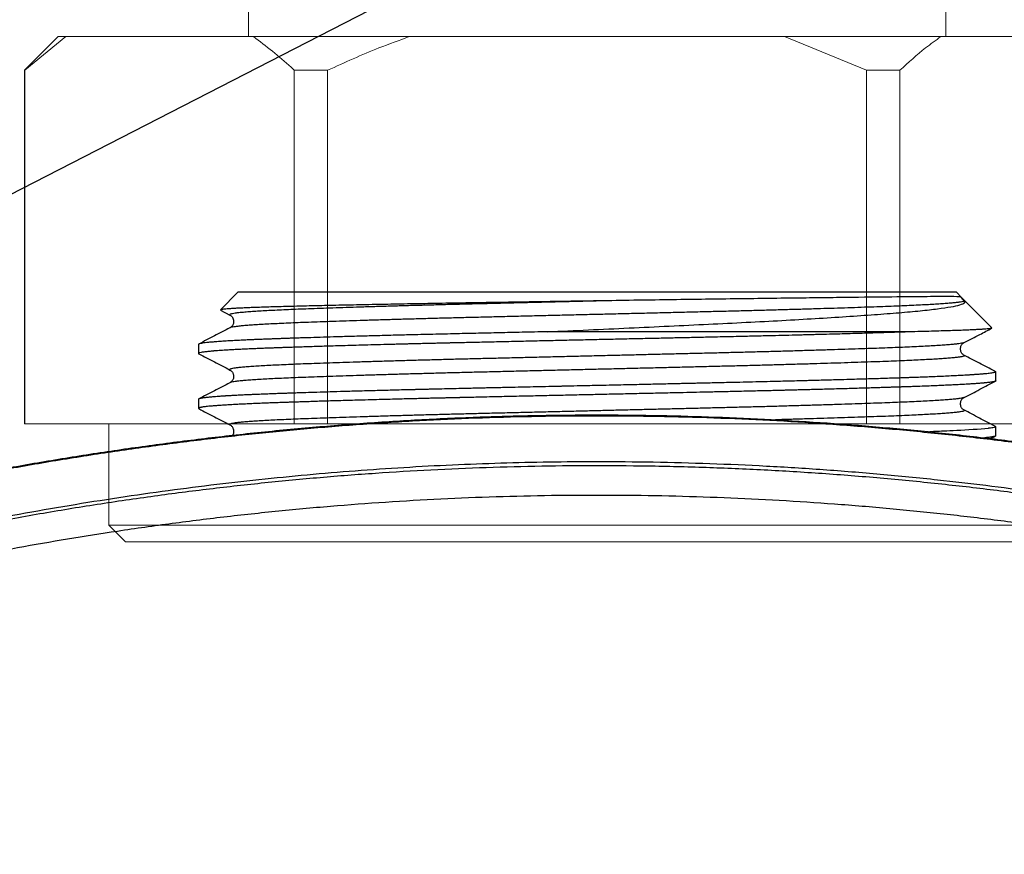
# Model space of a CAD drawing. Header units: millimetres. Extents: x -48 to 74789, y -18557 to 12350.
# Tile 48 of 79: x 68814 to 68960, y -13511 to -13387. Entities that reach past the tile are written whole.
import ezdxf
from ezdxf import colors
from ezdxf.entities.mleader import LeaderData, LeaderLine
from ezdxf.math import Vec2, Vec3

# ---------------------------------------------------------------- set-up
doc = ezdxf.new("R2010")
doc.units = ezdxf.units.MM
doc.layers.add('RR_IWK_opisy_piony', color=7, linetype='Continuous', lineweight=13)
doc.styles.add('Garamond', font='GARA.TTF')

# ---------------------------------------------------------------- blocks, each defined once
blk = doc.blocks.new('A$C661458EC')
at = {"color": 7, "linetype": 'Continuous', "lineweight": 25}
for p, q in [((-1.2336, 0.0275), (-1.2915, -0.0304)), ((1.1364, 0.0275), (-1.2336, 0.0275)), ((1.1529, 0.0109), (1.1364, 0.0275)), ((1.1644, -0.0006), (1.1529, 0.0109)), ((-1.2911, -0.0314), (-1.2599, -0.0477)), ((1.1644, -0.0006), (1.1638, -0.0003)), ((1.2539, -0.09), (1.1644, -0.0006)), ((-1.2596, -0.0477), (-1.2595, -0.0477)), ((-1.2596, -0.0895), (-1.2596, -0.0895)), ((0.9898, -0.1025), (-0.212, -0.1025)), ((-1.3636, -0.1442), (-1.3636, -0.1741)), ((1.1624, -0.1382), (1.1608, -0.1388)), ((-1.2596, -0.2287), (-1.2595, -0.2287)), ((1.2664, -0.2645), (1.2664, -0.2347)), ((-1.2596, -0.2705), (-1.2596, -0.2705)), ((1.1624, -0.3192), (1.1608, -0.3198)), ((-1.3636, -0.3252), (-1.3636, -0.3551)), ((-1.2596, -0.4097), (-1.2595, -0.4097)), ((1.2664, -0.4455), (1.2664, -0.4157)), ((1.2496, -0.4548), (1.2653, -0.4467))]:
    blk.add_line(p, q, dxfattribs=at)
at = {"color": 7, "linetype": 'Continuous', "lineweight": 25, "flags": 128}
blk.add_lwpolyline([(1.2634, -0.4138), (1.2648, -0.4143), (1.266, -0.415), (1.2664, -0.4158), (1.2658, -0.4165), (1.2642, -0.4173), (1.2614, -0.4181), (1.2573, -0.419), (1.2537, -0.4196), (1.2495, -0.4202), (1.2451, -0.4208), (1.2446, -0.4209), (1.2441, -0.4209), (1.2435, -0.421), (1.243, -0.421), (1.2424, -0.4211), (1.2419, -0.4212), (1.2413, -0.4212), (1.2304, -0.4224), (1.2183, -0.4234), (1.2054, -0.4244), (1.1918, -0.4254), (1.1781, -0.4263), (1.1645, -0.4271), (1.1511, -0.4278), (1.1381, -0.4285), (1.1257, -0.4291), (1.1151, -0.4296), (1.1052, -0.4301), (1.0961, -0.4305), (1.0879, -0.4309), (1.0807, -0.4312), (1.0732, -0.4315), (1.0674, -0.4318), (1.0634, -0.4319), (1.0619, -0.432), (1.0615, -0.432), (1.0613, -0.432), (1.0613, -0.432), (1.0612, -0.432), (1.0612, -0.432), (1.0612, -0.432), (1.0612, -0.432), (1.0612, -0.432), (1.0612, -0.432), (1.0612, -0.432), (1.0485, -0.4325)], dxfattribs=at)
at = {"color": 7, "linetype": 'Continuous', "lineweight": 25}
blk.add_arc((1.1754, 0.0219), 0.025, 206.0734, 242.5, dxfattribs=at)
for points, knots in [([(0, 0), (-0.0201, -0.0003), (-0.0602, -0.001), (-0.1207, -0.0019), (-0.1812, -0.0029), (-0.2382, -0.0038), (-0.2915, -0.0046), (-0.341, -0.0054), (-0.39, -0.0062), (-0.4389, -0.0069), (-0.4876, -0.0077), (-0.536, -0.0085), (-0.5836, -0.0093), (-0.6298, -0.0101), (-0.6747, -0.0109), (-0.7181, -0.0117), (-0.7604, -0.0125), (-0.802, -0.0133), (-0.8426, -0.0141), (-0.8821, -0.0149), (-0.9202, -0.0158), (-0.9565, -0.0166), (-0.9909, -0.0173), (-1.0234, -0.0181), (-1.0543, -0.0189), (-1.0837, -0.0196), (-1.1117, -0.0204), (-1.138, -0.0212), (-1.1623, -0.022), (-1.1845, -0.0228), (-1.2045, -0.0236), (-1.2225, -0.0244), (-1.2384, -0.0252), (-1.2524, -0.026), (-1.2642, -0.0268), (-1.274, -0.0276), (-1.2817, -0.0284), (-1.2872, -0.0292), (-1.2906, -0.0299), (-1.2912, -0.0303), (-1.2914, -0.0305)], [0, 0, 0, 0, 0.030458, 0.060916, 0.09168, 0.122443, 0.147983, 0.173545, 0.199107, 0.224647, 0.250925, 0.277226, 0.303528, 0.329806, 0.355422, 0.381061, 0.4067, 0.432317, 0.45867, 0.485047, 0.511425, 0.537778, 0.563512, 0.589269, 0.615026, 0.64076, 0.667232, 0.693728, 0.720225, 0.746697, 0.772518, 0.79834, 0.82434, 0.850339, 0.876161, 0.901983, 0.927982, 0.953982, 0.979881, 1, 1, 1, 1]), ([(0, 0), (-0.0196, -0.0005), (-0.0588, -0.0014), (-0.1186, -0.0029), (-0.1792, -0.0043), (-0.2402, -0.0058), (-0.3005, -0.0073), (-0.3599, -0.0087), (-0.4182, -0.0101), (-0.4745, -0.0115), (-0.5289, -0.0128), (-0.5814, -0.0142), (-0.6329, -0.0156), (-0.6832, -0.017), (-0.7331, -0.0184), (-0.7824, -0.0199), (-0.8307, -0.0214), (-0.8768, -0.0229), (-0.9207, -0.0243), (-0.9622, -0.0258), (-1.0003, -0.0272), (-1.0354, -0.0285), (-1.0676, -0.0299), (-1.0977, -0.0312), (-1.1255, -0.0326), (-1.1515, -0.034), (-1.1754, -0.0355), (-1.1968, -0.037), (-1.2153, -0.0385), (-1.2307, -0.0399), (-1.243, -0.0414), (-1.252, -0.0429), (-1.2579, -0.0442), (-1.2609, -0.0456), (-1.2615, -0.0467), (-1.2601, -0.0474), (-1.2596, -0.0477)], [0, 0, 0, 0, 0.02932, 0.058635, 0.089428, 0.120138, 0.150723, 0.181146, 0.211371, 0.241558, 0.270207, 0.299008, 0.327929, 0.356938, 0.386001, 0.416846, 0.447675, 0.478447, 0.509123, 0.539663, 0.570031, 0.598477, 0.626983, 0.655665, 0.684492, 0.713433, 0.744216, 0.77505, 0.805895, 0.836711, 0.867458, 0.898096, 0.926851, 0.955443, 0.983871, 1, 1, 1, 1]), ([(1.1529, 0.0109), (1.1512, 0.0126), (1.1434, 0.013), (1.1134, 0.0135), (1.0913, 0.0135), (1.0337, 0.0131), (0.9981, 0.0128), (0.9146, 0.012), (0.8669, 0.0115), (0.7871, 0.0106), (0.7592, 0.0102), (0.7015, 0.0095), (0.6417, 0.0088), (0.5777, 0.008), (0.5117, 0.0071), (0.4775, 0.0067), (0.3727, 0.0053), (0.3009, 0.0044), (0.1901, 0.0029), (0.1527, 0.0023), (0.0769, 0.0012), (0.0385, 0.0006), (0, 0)], [0, 0, 0, 0, 0.125, 0.125, 0.25, 0.25, 0.375, 0.375, 0.5, 0.5, 0.5625, 0.5625, 0.625, 0.6875, 0.6875, 0.75, 0.75, 0.875, 0.875, 0.9375, 0.9375, 1, 1, 1, 1]), ([(1.1638, -0.0003), (1.1635, -0.0007), (1.163, -0.0017), (1.1582, -0.0031), (1.1506, -0.0046), (1.1397, -0.006), (1.1258, -0.0075), (1.1092, -0.009), (1.09, -0.0104), (1.0686, -0.0118), (1.0447, -0.0132), (1.0183, -0.0146), (0.9891, -0.016), (0.957, -0.0174), (0.9217, -0.0188), (0.8841, -0.0202), (0.8438, -0.0216), (0.8011, -0.0231), (0.7569, -0.0246), (0.7115, -0.026), (0.6651, -0.0274), (0.6172, -0.0288), (0.5677, -0.0302), (0.5159, -0.0316), (0.4619, -0.0331), (0.4058, -0.0345), (0.3489, -0.0359), (0.291, -0.0373), (0.2322, -0.0387), (0.1734, -0.0402), (0.115, -0.0416), (0.0572, -0.043), (-0.001, -0.0444), (-0.0593, -0.0458), (-0.1188, -0.0472), (-0.1792, -0.0487), (-0.2402, -0.0502), (-0.3005, -0.0516), (-0.3599, -0.053), (-0.4182, -0.0545), (-0.4745, -0.0558), (-0.5289, -0.0572), (-0.5814, -0.0586), (-0.6329, -0.06), (-0.6832, -0.0613), (-0.7331, -0.0628), (-0.7824, -0.0643), (-0.8307, -0.0657), (-0.8768, -0.0672), (-0.9207, -0.0687), (-0.9622, -0.0701), (-1.0003, -0.0715), (-1.0354, -0.0729), (-1.0676, -0.0742), (-1.0977, -0.0756), (-1.1255, -0.0769), (-1.1515, -0.0784), (-1.1754, -0.0798), (-1.1968, -0.0813), (-1.2153, -0.0828), (-1.2307, -0.0843), (-1.243, -0.0858), (-1.2519, -0.0872), (-1.2575, -0.0885), (-1.259, -0.0892), (-1.2596, -0.0895)], [0, 0, 0, 0, 0.016139, 0.032385, 0.04872, 0.065123, 0.081573, 0.098048, 0.113587, 0.129112, 0.144605, 0.160048, 0.175424, 0.19164, 0.207753, 0.223927, 0.240202, 0.25656, 0.272979, 0.288498, 0.304035, 0.319572, 0.335092, 0.350576, 0.36694, 0.383224, 0.399407, 0.415518, 0.431724, 0.448027, 0.463468, 0.478959, 0.494483, 0.510022, 0.525557, 0.54201, 0.558418, 0.57476, 0.591015, 0.607164, 0.623293, 0.6386, 0.653989, 0.669441, 0.684941, 0.700469, 0.71695, 0.733422, 0.749863, 0.766253, 0.782571, 0.798796, 0.813995, 0.829226, 0.844551, 0.859953, 0.875417, 0.891864, 0.908338, 0.924819, 0.941284, 0.957712, 0.974082, 0.989446, 1, 1, 1, 1]), ([(-0.212, -0.1025), (-0.1671, -0.1005), (-0.1223, -0.0984), (-0.0327, -0.0942), (0.0121, -0.0921), (0.1013, -0.0879), (0.1454, -0.0858), (0.2327, -0.0817), (0.276, -0.0796), (0.4031, -0.0735), (0.4851, -0.0694), (0.6371, -0.061), (0.7079, -0.0567), (0.8058, -0.0502), (0.8369, -0.0481), (0.8949, -0.0438), (0.922, -0.0417), (0.9724, -0.0376), (0.9957, -0.0355), (1.0383, -0.0313), (1.0577, -0.0291), (1.1082, -0.0225), (1.1327, -0.0182), (1.1555, -0.0115), (1.1607, -0.0093), (1.1662, -0.0049), (1.1666, -0.0027), (1.1644, -0.0006)], [0, 0, 0, 0, 0.0625, 0.0625, 0.125, 0.125, 0.1875, 0.1875, 0.25, 0.25, 0.375, 0.375, 0.5, 0.5, 0.5625, 0.5625, 0.625, 0.625, 0.6875, 0.6875, 0.75, 0.75, 0.875, 0.875, 0.9375, 0.9375, 1, 1, 1, 1]), ([(-1.2599, -0.0477), (-1.2586, -0.0484), (-1.2564, -0.0498), (-1.2531, -0.053), (-1.2508, -0.0564), (-1.2492, -0.0598), (-1.2483, -0.0628), (-1.2477, -0.0662), (-1.2476, -0.0695), (-1.248, -0.0736), (-1.2494, -0.0782), (-1.252, -0.0828), (-1.2557, -0.087), (-1.2584, -0.0886), (-1.2599, -0.0895)], [0, 0, 0, 0, 0.122872, 0.227361, 0.313314, 0.380564, 0.429063, 0.465285, 0.514872, 0.580659, 0.662488, 0.759976, 0.872624, 1, 1, 1, 1]), ([(-1.2599, -0.0895), (-1.277, -0.0984), (-1.3112, -0.1163), (-1.3454, -0.1341), (-1.3625, -0.143)], [0, 0, 0, 0, 0.499985, 1, 1, 1, 1]), ([(1.2534, -0.0908), (1.2534, -0.0908), (1.2533, -0.0911), (1.2508, -0.0917), (1.2459, -0.0924), (1.2385, -0.0932), (1.229, -0.094), (1.2173, -0.0948), (1.2033, -0.0956), (1.187, -0.0964), (1.1682, -0.0973), (1.1473, -0.0981), (1.123, -0.0989), (1.095, -0.0998), (1.0629, -0.1007), (1.0281, -0.1016), (1.0026, -0.1022), (0.9898, -0.1025)], [0, 0, 0, 0, 0.003818, 0.072293, 0.140705, 0.207422, 0.274195, 0.340969, 0.407685, 0.476316, 0.545009, 0.613701, 0.682332, 0.76127, 0.840397, 0.920101, 1, 1, 1, 1]), ([(1.1626, -0.1382), (1.1797, -0.1293), (1.21, -0.1135), (1.2403, -0.0977), (1.2535, -0.0908)], [0, 0, 0, 0, 0.564882, 1, 1, 1, 1]), ([(0.9898, -0.1025), (0.9869, -0.1026), (0.9804, -0.1029), (0.9695, -0.1033), (0.9563, -0.1037), (0.9409, -0.1042), (0.923, -0.1048), (0.9025, -0.1055), (0.8795, -0.1062), (0.8538, -0.107), (0.8254, -0.1078), (0.7939, -0.1088), (0.7607, -0.1097), (0.7259, -0.1107), (0.7001, -0.1114), (0.6829, -0.1118), (0.6754, -0.112), (0.6677, -0.1122), (0.66, -0.1124), (0.6521, -0.1126), (0.6442, -0.1128), (0.6361, -0.1131), (0.616, -0.1136), (0.5843, -0.1144), (0.5412, -0.1155), (0.5042, -0.1164), (0.4732, -0.1171), (0.4489, -0.1177), (0.4325, -0.118), (0.4238, -0.1182), (0.4214, -0.1183), (0.4191, -0.1184), (0.4167, -0.1184), (0.4144, -0.1185), (0.4121, -0.1185), (0.3985, -0.1188), (0.3746, -0.1194), (0.341, -0.1201), (0.3103, -0.1208), (0.2824, -0.1214), (0.2587, -0.122), (0.2388, -0.1224), (0.2225, -0.1228), (0.2089, -0.1231), (0.1978, -0.1233), (0.1909, -0.1235), (0.1869, -0.1235), (0.1852, -0.1236), (0.1836, -0.1236), (0.1821, -0.1237), (0.1807, -0.1237), (0.1794, -0.1237), (0.1585, -0.1242), (0.1179, -0.1251), (0.0572, -0.1264), (-0.0037, -0.1278), (-0.0646, -0.1291), (-0.1255, -0.1305), (-0.1863, -0.1318), (-0.2468, -0.1332), (-0.3089, -0.1346), (-0.3724, -0.136), (-0.4346, -0.1374), (-0.4828, -0.1385), (-0.5105, -0.1391), (-0.5208, -0.1393), (-0.5239, -0.1394), (-0.5271, -0.1395), (-0.5303, -0.1396), (-0.5335, -0.1396), (-0.5379, -0.1397), (-0.5444, -0.1399), (-0.5535, -0.1401), (-0.5648, -0.1404), (-0.5782, -0.1407), (-0.5937, -0.141), (-0.6112, -0.1415), (-0.6307, -0.1419), (-0.6493, -0.1424), (-0.6667, -0.1428), (-0.6824, -0.1432), (-0.699, -0.1436), (-0.7163, -0.1441), (-0.7342, -0.1446), (-0.7608, -0.1453), (-0.7946, -0.1462), (-0.834, -0.1472), (-0.8704, -0.1482), (-0.9039, -0.1492), (-0.9346, -0.1501), (-0.9626, -0.151), (-0.988, -0.1518), (-1.0108, -0.1525), (-1.0312, -0.1531), (-1.0496, -0.1538), (-1.0637, -0.1542), (-1.0741, -0.1546), (-1.0815, -0.1548), (-1.0883, -0.1551), (-1.0947, -0.1553), (-1.1006, -0.1555), (-1.1093, -0.1558), (-1.1214, -0.1563), (-1.137, -0.1569), (-1.1535, -0.1575), (-1.1707, -0.1582), (-1.1884, -0.159), (-1.2064, -0.1598), (-1.2248, -0.1606), (-1.2433, -0.1616), (-1.2616, -0.1626), (-1.2773, -0.1635), (-1.2904, -0.1644), (-1.2983, -0.1649), (-1.3033, -0.1653), (-1.3057, -0.1655), (-1.308, -0.1656), (-1.3103, -0.1658), (-1.3125, -0.166), (-1.3147, -0.1662), (-1.3222, -0.1668), (-1.3336, -0.1679), (-1.3464, -0.1694), (-1.3558, -0.1708), (-1.3615, -0.1722), (-1.3638, -0.1736), (-1.3639, -0.1746), (-1.3626, -0.1751), (-1.3623, -0.1752)], [0, 0, 0, 0, 0.004301, 0.009552, 0.015753, 0.022904, 0.031005, 0.040056, 0.050057, 0.06078, 0.072415, 0.084962, 0.098421, 0.111021, 0.124326, 0.127023, 0.129747, 0.132498, 0.135277, 0.138083, 0.140916, 0.143776, 0.146664, 0.162175, 0.176827, 0.190619, 0.199252, 0.20751, 0.214467, 0.21523, 0.215989, 0.216745, 0.217496, 0.218245, 0.218989, 0.21973, 0.231336, 0.241973, 0.251642, 0.260343, 0.268077, 0.273781, 0.278814, 0.283174, 0.286317, 0.288986, 0.28952, 0.29003, 0.290516, 0.290978, 0.291416, 0.291831, 0.292221, 0.310596, 0.32897, 0.347345, 0.365719, 0.384094, 0.402468, 0.420843, 0.439217, 0.459491, 0.479764, 0.497605, 0.505455, 0.506483, 0.507511, 0.508539, 0.509567, 0.510595, 0.511623, 0.513915, 0.516899, 0.520576, 0.524983, 0.530095, 0.53591, 0.542429, 0.549652, 0.554762, 0.560175, 0.565889, 0.571905, 0.578222, 0.584842, 0.600223, 0.614847, 0.628715, 0.641825, 0.654179, 0.665777, 0.676617, 0.686506, 0.695669, 0.704105, 0.711814, 0.715562, 0.71911, 0.722459, 0.725609, 0.728559, 0.73131, 0.738866, 0.747145, 0.756144, 0.765865, 0.776308, 0.787472, 0.799358, 0.812311, 0.826024, 0.840498, 0.850467, 0.860768, 0.863126, 0.865501, 0.867892, 0.8703, 0.872725, 0.875167, 0.877625, 0.89802, 0.918416, 0.938811, 0.959206, 0.977154, 0.995102, 1, 1, 1, 1]), ([(-0.212, -0.1025), (-0.2262, -0.1029), (-0.2542, -0.1035), (-0.295, -0.1044), (-0.3339, -0.1053), (-0.3709, -0.1061), (-0.4059, -0.1069), (-0.4401, -0.1076), (-0.4755, -0.1084), (-0.5129, -0.1093), (-0.552, -0.1102), (-0.5912, -0.1111), (-0.6305, -0.112), (-0.6767, -0.1132), (-0.7291, -0.1145), (-0.7866, -0.116), (-0.8421, -0.1175), (-0.8933, -0.119), (-0.9404, -0.1204), (-0.9819, -0.1217), (-1.0132, -0.1227), (-1.0308, -0.1232), (-1.0373, -0.1235), (-1.0393, -0.1235), (-1.0413, -0.1236), (-1.0433, -0.1237), (-1.0453, -0.1237), (-1.048, -0.1238), (-1.0518, -0.124), (-1.0576, -0.1241), (-1.0651, -0.1244), (-1.0744, -0.1247), (-1.0852, -0.1251), (-1.0976, -0.1255), (-1.1095, -0.1259), (-1.1192, -0.1263), (-1.1263, -0.1266), (-1.132, -0.1268), (-1.1377, -0.127), (-1.1433, -0.1272), (-1.1528, -0.1276), (-1.166, -0.1281), (-1.1786, -0.1286), (-1.1869, -0.129), (-1.191, -0.1292), (-1.1948, -0.1293), (-1.1986, -0.1295), (-1.2047, -0.1298), (-1.213, -0.1302), (-1.2234, -0.1307), (-1.2341, -0.1312), (-1.245, -0.1318), (-1.2559, -0.1324), (-1.2669, -0.133), (-1.2777, -0.1337), (-1.2918, -0.1346), (-1.3076, -0.1357), (-1.3237, -0.137), (-1.3367, -0.1383), (-1.3468, -0.1395), (-1.3547, -0.1408), (-1.3601, -0.142), (-1.3632, -0.1431), (-1.3635, -0.1438), (-1.3636, -0.1442)], [0, 0, 0, 0, 0.022702, 0.044498, 0.065387, 0.085371, 0.104448, 0.122619, 0.141564, 0.16323, 0.185293, 0.207755, 0.230615, 0.253874, 0.289758, 0.325643, 0.361527, 0.397411, 0.428991, 0.46057, 0.48836, 0.500588, 0.50219, 0.503791, 0.505392, 0.506994, 0.508595, 0.510196, 0.513461, 0.518044, 0.524302, 0.532024, 0.541212, 0.551865, 0.563982, 0.57271, 0.578108, 0.583324, 0.588594, 0.593919, 0.599299, 0.615764, 0.632721, 0.637674, 0.641623, 0.645682, 0.64985, 0.654127, 0.665468, 0.677512, 0.690261, 0.703713, 0.71787, 0.73273, 0.748295, 0.764563, 0.797019, 0.828491, 0.858979, 0.888484, 0.917005, 0.947241, 0.976287, 1, 1, 1, 1]), ([(1.1608, -0.1388), (1.1605, -0.139), (1.1591, -0.1395), (1.154, -0.1406), (1.1453, -0.142), (1.1334, -0.1434), (1.1184, -0.1449), (1.1, -0.1464), (1.0786, -0.1478), (1.0544, -0.1493), (1.0273, -0.1508), (0.9982, -0.1522), (0.9673, -0.1536), (0.9349, -0.1549), (0.9003, -0.1563), (0.8635, -0.1576), (0.8236, -0.159), (0.7806, -0.1604), (0.7345, -0.1619), (0.6863, -0.1634), (0.6361, -0.1649), (0.5842, -0.1664), (0.5318, -0.1679), (0.4791, -0.1693), (0.4265, -0.1706), (0.3731, -0.172), (0.319, -0.1733), (0.2654, -0.1746), (0.2123, -0.1759), (0.1598, -0.1771), (0.1067, -0.1784), (0.0534, -0.1797), (-0.0018, -0.181), (-0.0588, -0.1824), (-0.1186, -0.1839), (-0.1792, -0.1853), (-0.2402, -0.1868), (-0.3005, -0.1883), (-0.3599, -0.1897), (-0.4182, -0.1911), (-0.4745, -0.1925), (-0.5289, -0.1938), (-0.5814, -0.1952), (-0.6329, -0.1966), (-0.6832, -0.198), (-0.7331, -0.1994), (-0.7824, -0.2009), (-0.8307, -0.2024), (-0.8768, -0.2039), (-0.9207, -0.2053), (-0.9622, -0.2068), (-1.0003, -0.2082), (-1.0354, -0.2095), (-1.0676, -0.2109), (-1.0977, -0.2122), (-1.1255, -0.2136), (-1.1515, -0.215), (-1.1754, -0.2165), (-1.1968, -0.218), (-1.2153, -0.2195), (-1.2307, -0.2209), (-1.243, -0.2224), (-1.252, -0.2239), (-1.2579, -0.2252), (-1.2609, -0.2266), (-1.2615, -0.2277), (-1.2601, -0.2284), (-1.2596, -0.2287)], [0, 0, 0, 0, 0.004522, 0.019791, 0.035127, 0.050514, 0.066869, 0.08324, 0.099605, 0.115944, 0.132235, 0.148457, 0.163671, 0.178791, 0.193896, 0.209099, 0.224382, 0.240662, 0.256993, 0.273355, 0.289727, 0.306086, 0.322412, 0.337757, 0.353036, 0.368232, 0.383333, 0.398459, 0.412542, 0.426693, 0.440898, 0.455144, 0.469244, 0.484806, 0.500364, 0.516708, 0.533007, 0.54924, 0.565387, 0.581429, 0.59745, 0.612656, 0.627942, 0.643292, 0.658688, 0.674113, 0.690484, 0.706846, 0.723179, 0.73946, 0.755669, 0.771786, 0.786884, 0.802013, 0.817236, 0.832536, 0.847897, 0.864234, 0.880599, 0.89697, 0.913326, 0.929645, 0.945906, 0.961167, 0.976342, 0.99143, 1, 1, 1, 1]), ([(1.1504, -0.1591), (1.1504, -0.158), (1.1504, -0.156), (1.151, -0.1521), (1.1522, -0.1482), (1.1544, -0.1445), (1.1568, -0.1415), (1.1598, -0.1396), (1.161, -0.1388)], [0, 0, 0, 0, 0.240863, 0.447374, 0.626897, 0.779659, 0.905909, 1, 1, 1, 1]), ([(1.1611, -0.1794), (1.1598, -0.1786), (1.157, -0.1768), (1.1543, -0.1736), (1.1522, -0.1699), (1.1509, -0.1659), (1.1504, -0.1619), (1.1504, -0.1597), (1.1504, -0.1585)], [0, 0, 0, 0, 0.100099, 0.226394, 0.379329, 0.559113, 0.765932, 1, 1, 1, 1]), ([(-1.3625, -0.1752), (-1.3454, -0.1841), (-1.3112, -0.2019), (-1.277, -0.2198), (-1.2599, -0.2287)], [0, 0, 0, 0, 0.500296, 1, 1, 1, 1]), ([(1.1607, -0.1794), (1.1613, -0.1795), (1.1635, -0.1802), (1.1642, -0.1813), (1.1629, -0.1827), (1.1582, -0.1841), (1.1506, -0.1856), (1.1397, -0.187), (1.1258, -0.1885), (1.1092, -0.19), (1.09, -0.1914), (1.0686, -0.1928), (1.0447, -0.1942), (1.0183, -0.1956), (0.9891, -0.197), (0.957, -0.1984), (0.9217, -0.1998), (0.8841, -0.2012), (0.8438, -0.2026), (0.8011, -0.2041), (0.7569, -0.2056), (0.7115, -0.207), (0.6651, -0.2084), (0.6172, -0.2098), (0.5677, -0.2112), (0.5159, -0.2126), (0.4619, -0.2141), (0.4058, -0.2155), (0.3489, -0.2169), (0.291, -0.2183), (0.2322, -0.2197), (0.1734, -0.2212), (0.115, -0.2226), (0.0572, -0.224), (-0.001, -0.2254), (-0.0593, -0.2268), (-0.1188, -0.2282), (-0.1792, -0.2297), (-0.2402, -0.2312), (-0.3005, -0.2326), (-0.3599, -0.234), (-0.4182, -0.2355), (-0.4745, -0.2368), (-0.5289, -0.2382), (-0.5814, -0.2396), (-0.6329, -0.241), (-0.6832, -0.2423), (-0.7331, -0.2438), (-0.7824, -0.2453), (-0.8307, -0.2467), (-0.8768, -0.2482), (-0.9207, -0.2497), (-0.9622, -0.2511), (-1.0003, -0.2525), (-1.0354, -0.2539), (-1.0676, -0.2552), (-1.0977, -0.2566), (-1.1255, -0.2579), (-1.1515, -0.2594), (-1.1754, -0.2608), (-1.1968, -0.2623), (-1.2153, -0.2638), (-1.2307, -0.2653), (-1.243, -0.2668), (-1.2519, -0.2682), (-1.2575, -0.2695), (-1.259, -0.2702), (-1.2596, -0.2705)], [0, 0, 0, 0, 0.004935, 0.021262, 0.037057, 0.052958, 0.068946, 0.085, 0.1011, 0.117225, 0.132434, 0.147628, 0.162792, 0.177906, 0.192956, 0.208827, 0.224598, 0.240427, 0.256357, 0.272366, 0.288437, 0.303625, 0.318832, 0.334039, 0.349229, 0.364384, 0.3804, 0.396338, 0.412177, 0.427945, 0.443807, 0.459762, 0.474875, 0.490037, 0.505231, 0.520439, 0.535644, 0.551748, 0.567807, 0.583801, 0.599711, 0.615516, 0.631302, 0.646284, 0.661345, 0.676469, 0.691639, 0.706837, 0.722968, 0.739089, 0.755181, 0.771223, 0.787194, 0.803074, 0.81795, 0.832857, 0.847856, 0.862931, 0.878065, 0.894163, 0.910287, 0.926417, 0.942532, 0.958611, 0.974633, 0.98967, 1, 1, 1, 1]), ([(1.2635, -0.2328), (1.2464, -0.2239), (1.2123, -0.2061), (1.1781, -0.1883), (1.1611, -0.1794)], [0, 0, 0, 0, 0.5000034, 1, 1, 1, 1]), ([(1.2635, -0.2328), (1.2641, -0.233), (1.2651, -0.2334), (1.2658, -0.2338), (1.2661, -0.2341), (1.2663, -0.2344), (1.2664, -0.2346), (1.2663, -0.2349), (1.2662, -0.2351), (1.266, -0.2353), (1.2656, -0.2357), (1.2644, -0.2363), (1.2619, -0.237), (1.258, -0.2379), (1.2526, -0.2388), (1.2456, -0.2398), (1.2369, -0.2408), (1.2265, -0.2418), (1.214, -0.2428), (1.2029, -0.2436), (1.1948, -0.2442), (1.1908, -0.2445), (1.1869, -0.2447), (1.1829, -0.245), (1.1788, -0.2453), (1.1696, -0.2458), (1.1542, -0.2467), (1.1315, -0.2479), (1.1069, -0.249), (1.0806, -0.2502), (1.0546, -0.2513), (1.0293, -0.2522), (1.01, -0.2529), (0.9963, -0.2534), (0.9887, -0.2537), (0.9822, -0.2539), (0.9723, -0.2543), (0.9578, -0.2548), (0.9377, -0.2554), (0.9158, -0.2561), (0.8921, -0.2569), (0.8667, -0.2577), (0.8387, -0.2585), (0.8078, -0.2594), (0.7741, -0.2604), (0.7417, -0.2613), (0.7112, -0.2622), (0.6908, -0.2627), (0.6783, -0.2631), (0.6743, -0.2632), (0.6714, -0.2632), (0.6684, -0.2633), (0.6654, -0.2634), (0.6624, -0.2635), (0.6536, -0.2637), (0.6386, -0.2641), (0.6148, -0.2647), (0.5873, -0.2654), (0.5557, -0.2662), (0.5212, -0.267), (0.4838, -0.2679), (0.4434, -0.2689), (0.4052, -0.2698), (0.3699, -0.2706), (0.3394, -0.2713), (0.3181, -0.2717), (0.3064, -0.272), (0.3035, -0.2721), (0.3006, -0.2721), (0.2976, -0.2722), (0.2947, -0.2723), (0.2917, -0.2723), (0.2887, -0.2724), (0.2848, -0.2725), (0.279, -0.2726), (0.2701, -0.2728), (0.258, -0.2731), (0.2427, -0.2734), (0.2241, -0.2739), (0.2023, -0.2743), (0.1772, -0.2749), (0.1499, -0.2755), (0.1206, -0.2762), (0.0896, -0.2769), (0.0559, -0.2776), (0.0195, -0.2784), (-0.0157, -0.2792), (-0.0495, -0.2799), (-0.0812, -0.2806), (-0.1182, -0.2815), (-0.1462, -0.2821), (-0.165, -0.2825), (-0.1704, -0.2826), (-0.1757, -0.2827), (-0.1811, -0.2829), (-0.1865, -0.283), (-0.1919, -0.2831), (-0.2097, -0.2835), (-0.2391, -0.2841), (-0.2795, -0.285), (-0.3179, -0.2859), (-0.3501, -0.2866), (-0.3766, -0.2872), (-0.3978, -0.2877), (-0.4186, -0.2881), (-0.4407, -0.2886), (-0.4695, -0.2893), (-0.504, -0.2901), (-0.5421, -0.2909), (-0.5713, -0.2916), (-0.5923, -0.2921), (-0.6057, -0.2925), (-0.6188, -0.2928), (-0.6317, -0.2931), (-0.6442, -0.2934), (-0.6727, -0.2941), (-0.7165, -0.2952), (-0.7744, -0.2967), (-0.8304, -0.2982), (-0.8821, -0.2997), (-0.9297, -0.3011), (-0.9716, -0.3023), (-0.9991, -0.3032), (-1.0134, -0.3037), (-1.0169, -0.3038), (-1.0204, -0.3039), (-1.0239, -0.304), (-1.0274, -0.3041), (-1.0309, -0.3043), (-1.0343, -0.3044), (-1.0395, -0.3045), (-1.0471, -0.3048), (-1.0577, -0.3052), (-1.0704, -0.3056), (-1.0815, -0.306), (-1.0905, -0.3063), (-1.0969, -0.3065), (-1.1036, -0.3067), (-1.1099, -0.307), (-1.1156, -0.3072), (-1.1204, -0.3073), (-1.125, -0.3075), (-1.1317, -0.3078), (-1.1406, -0.3081), (-1.1515, -0.3085), (-1.1623, -0.309), (-1.1726, -0.3094), (-1.1819, -0.3098), (-1.1934, -0.3103), (-1.2076, -0.3109), (-1.2249, -0.3117), (-1.2403, -0.3125), (-1.2538, -0.3133), (-1.2624, -0.3137), (-1.2682, -0.3141), (-1.2712, -0.3143), (-1.2742, -0.3144), (-1.2772, -0.3146), (-1.2802, -0.3148), (-1.2868, -0.3152), (-1.2962, -0.3159), (-1.3075, -0.3167), (-1.317, -0.3175), (-1.325, -0.3182), (-1.3317, -0.3188), (-1.3371, -0.3194), (-1.3415, -0.3199), (-1.3451, -0.3204), (-1.3478, -0.3207), (-1.3502, -0.3211), (-1.3526, -0.3215), (-1.3551, -0.3219), (-1.3575, -0.3224), (-1.3595, -0.3229), (-1.3618, -0.3236), (-1.3635, -0.3244), (-1.3634, -0.325), (-1.3634, -0.3252)], [0, 0, 0, 0, 0.007554, 0.010876, 0.014143, 0.017354, 0.020509, 0.022825, 0.025212, 0.027688, 0.030254, 0.038075, 0.046623, 0.055899, 0.065903, 0.076634, 0.086808, 0.097559, 0.108887, 0.120793, 0.12407, 0.126807, 0.129539, 0.132266, 0.134988, 0.137704, 0.150439, 0.163242, 0.175926, 0.188491, 0.200937, 0.210787, 0.220562, 0.224381, 0.227006, 0.229359, 0.231851, 0.238345, 0.245629, 0.253703, 0.261579, 0.270085, 0.279221, 0.288986, 0.299381, 0.310405, 0.31815, 0.326178, 0.328016, 0.328826, 0.329647, 0.330479, 0.331323, 0.332178, 0.333045, 0.338721, 0.344845, 0.352718, 0.361225, 0.370366, 0.380141, 0.390549, 0.401592, 0.409227, 0.417139, 0.42433, 0.425047, 0.425767, 0.426489, 0.427213, 0.427939, 0.428667, 0.429397, 0.43013, 0.431532, 0.433709, 0.436662, 0.440391, 0.444895, 0.450175, 0.456231, 0.463061, 0.469841, 0.477242, 0.485267, 0.493914, 0.503183, 0.510377, 0.517905, 0.525768, 0.53666, 0.537919, 0.539186, 0.540459, 0.54174, 0.543029, 0.544325, 0.545628, 0.555735, 0.565426, 0.574703, 0.583564, 0.588922, 0.594116, 0.599145, 0.604338, 0.610562, 0.620633, 0.630326, 0.63964, 0.643196, 0.646694, 0.650133, 0.653514, 0.656837, 0.660101, 0.676285, 0.692468, 0.708652, 0.724835, 0.739077, 0.753319, 0.765852, 0.767083, 0.768314, 0.769545, 0.770776, 0.772007, 0.773238, 0.774469, 0.7757, 0.778804, 0.782715, 0.787434, 0.792961, 0.795354, 0.797871, 0.800513, 0.803279, 0.805449, 0.807322, 0.80921, 0.811114, 0.815706, 0.820383, 0.825145, 0.829993, 0.83433, 0.838128, 0.846274, 0.855156, 0.864771, 0.87152, 0.878589, 0.880494, 0.88242, 0.884368, 0.886338, 0.88833, 0.890345, 0.89984, 0.908681, 0.916867, 0.924398, 0.931273, 0.937389, 0.942872, 0.947723, 0.951943, 0.955027, 0.958977, 0.9643, 0.969622, 0.974944, 0.980266, 0.99281, 1, 1, 1, 1]), ([(-1.2599, -0.2287), (-1.2586, -0.2294), (-1.2562, -0.2308), (-1.2531, -0.234), (-1.2507, -0.2375), (-1.2492, -0.2408), (-1.2483, -0.2438), (-1.2477, -0.2472), (-1.2476, -0.2505), (-1.248, -0.2546), (-1.2494, -0.2592), (-1.252, -0.2638), (-1.2558, -0.2681), (-1.2584, -0.2697), (-1.2599, -0.2705)], [0, 0, 0, 0, 0.117911, 0.222413, 0.308377, 0.375635, 0.42414, 0.460366, 0.509956, 0.575744, 0.657573, 0.755061, 0.867709, 1, 1, 1, 1]), ([(1.2663, -0.2645), (1.2663, -0.2646), (1.2664, -0.2648), (1.2661, -0.2652), (1.2652, -0.2658), (1.2632, -0.2665), (1.2601, -0.2673), (1.2557, -0.2682), (1.2497, -0.2691), (1.243, -0.27), (1.2358, -0.2707), (1.2306, -0.2712), (1.2268, -0.2716), (1.2247, -0.2718), (1.2226, -0.272), (1.2204, -0.2722), (1.2181, -0.2724), (1.2129, -0.2728), (1.2047, -0.2734), (1.193, -0.2742), (1.1812, -0.275), (1.1696, -0.2757), (1.1584, -0.2763), (1.1479, -0.2769), (1.138, -0.2774), (1.129, -0.2779), (1.1212, -0.2783), (1.1138, -0.2786), (1.1055, -0.279), (1.0955, -0.2795), (1.0843, -0.2799), (1.0727, -0.2804), (1.0555, -0.2811), (1.0318, -0.2821), (1.0083, -0.2829), (0.9919, -0.2835), (0.9833, -0.2838), (0.9745, -0.2841), (0.9658, -0.2844), (0.9586, -0.2846), (0.9518, -0.2848), (0.9447, -0.2851), (0.9354, -0.2854), (0.9244, -0.2857), (0.9113, -0.2862), (0.8962, -0.2866), (0.8791, -0.2872), (0.8599, -0.2878), (0.8387, -0.2884), (0.8152, -0.2891), (0.7893, -0.2899), (0.762, -0.2906), (0.7344, -0.2914), (0.7079, -0.2921), (0.6828, -0.2928), (0.659, -0.2935), (0.6366, -0.294), (0.6159, -0.2946), (0.5971, -0.2951), (0.5801, -0.2955), (0.5645, -0.2959), (0.5501, -0.2962), (0.5372, -0.2966), (0.5248, -0.2969), (0.5098, -0.2972), (0.4909, -0.2977), (0.4675, -0.2982), (0.4414, -0.2988), (0.4154, -0.2994), (0.3897, -0.3), (0.3648, -0.3006), (0.3437, -0.3011), (0.3279, -0.3014), (0.318, -0.3016), (0.3089, -0.3018), (0.2997, -0.302), (0.2791, -0.3025), (0.2461, -0.3032), (0.1948, -0.3044), (0.1375, -0.3056), (0.0753, -0.307), (0.0141, -0.3084), (-0.0469, -0.3097), (-0.1078, -0.3111), (-0.1687, -0.3124), (-0.2293, -0.3138), (-0.2916, -0.3152), (-0.3554, -0.3166), (-0.4178, -0.318), (-0.4663, -0.3191), (-0.4941, -0.3197), (-0.5044, -0.32), (-0.5076, -0.32), (-0.5108, -0.3201), (-0.514, -0.3202), (-0.5172, -0.3203), (-0.5227, -0.3204), (-0.5314, -0.3206), (-0.5443, -0.3209), (-0.5598, -0.3212), (-0.578, -0.3217), (-0.5974, -0.3221), (-0.6178, -0.3226), (-0.6387, -0.3231), (-0.6613, -0.3237), (-0.6854, -0.3243), (-0.7111, -0.325), (-0.7419, -0.3258), (-0.7763, -0.3267), (-0.8129, -0.3276), (-0.8469, -0.3286), (-0.8785, -0.3295), (-0.9076, -0.3303), (-0.9343, -0.3311), (-0.9589, -0.3318), (-0.9821, -0.3326), (-1.004, -0.3333), (-1.0243, -0.3339), (-1.0423, -0.3345), (-1.0577, -0.335), (-1.0706, -0.3355), (-1.0789, -0.3358), (-1.0839, -0.3359), (-1.0861, -0.336), (-1.0882, -0.3361), (-1.0901, -0.3362), (-1.0921, -0.3362), (-1.0939, -0.3363), (-1.1023, -0.3366), (-1.1174, -0.3371), (-1.1389, -0.3379), (-1.1605, -0.3388), (-1.1822, -0.3397), (-1.2037, -0.3406), (-1.2244, -0.3416), (-1.2441, -0.3426), (-1.2628, -0.3436), (-1.2806, -0.3447), (-1.2972, -0.3458), (-1.3118, -0.3469), (-1.3241, -0.348), (-1.3339, -0.3489), (-1.3418, -0.3498), (-1.3476, -0.3506), (-1.3519, -0.3512), (-1.3551, -0.3518), (-1.3578, -0.3524), (-1.361, -0.3532), (-1.3635, -0.3542), (-1.364, -0.3553), (-1.3627, -0.356), (-1.3623, -0.3562)], [0, 0, 0, 0, 0.001467, 0.006108, 0.013847, 0.022128, 0.030953, 0.040321, 0.050232, 0.060686, 0.067884, 0.075318, 0.077304, 0.079307, 0.081325, 0.08336, 0.085411, 0.087479, 0.096965, 0.10581, 0.114011, 0.121569, 0.128485, 0.134652, 0.140198, 0.145125, 0.149432, 0.152599, 0.156615, 0.161977, 0.167338, 0.172699, 0.17806, 0.190697, 0.203333, 0.206696, 0.210058, 0.213421, 0.216783, 0.219918, 0.221482, 0.224345, 0.227704, 0.231559, 0.236241, 0.241492, 0.247312, 0.253702, 0.260662, 0.268191, 0.276289, 0.284957, 0.293322, 0.301153, 0.308385, 0.315163, 0.321487, 0.327356, 0.332384, 0.337022, 0.341271, 0.345131, 0.348601, 0.351682, 0.355015, 0.360491, 0.366601, 0.373345, 0.380723, 0.386645, 0.392921, 0.399551, 0.402532, 0.404754, 0.407007, 0.40929, 0.411605, 0.422313, 0.433635, 0.449164, 0.463956, 0.478527, 0.493097, 0.507668, 0.522239, 0.53681, 0.551381, 0.567456, 0.58353, 0.597676, 0.603901, 0.604716, 0.605531, 0.606346, 0.607161, 0.607976, 0.608791, 0.611392, 0.614702, 0.618722, 0.623453, 0.628894, 0.633971, 0.639541, 0.645604, 0.65216, 0.65921, 0.666752, 0.677892, 0.688515, 0.69862, 0.708208, 0.717279, 0.725832, 0.733869, 0.741387, 0.749194, 0.756353, 0.762862, 0.768722, 0.773342, 0.77746, 0.778315, 0.779145, 0.77995, 0.78073, 0.781484, 0.782212, 0.782916, 0.791421, 0.800401, 0.809857, 0.819788, 0.830194, 0.841075, 0.85177, 0.862887, 0.874427, 0.886389, 0.898773, 0.909767, 0.920062, 0.92966, 0.938561, 0.945064, 0.951137, 0.956779, 0.963803, 0.977936, 0.99207, 1, 1, 1, 1]), ([(-1.2599, -0.2705), (-1.277, -0.2794), (-1.3112, -0.2973), (-1.3454, -0.3151), (-1.3625, -0.324)], [0, 0, 0, 0, 0.500263, 1, 1, 1, 1]), ([(1.1626, -0.3192), (1.1797, -0.3103), (1.2139, -0.2924), (1.2481, -0.2746), (1.2653, -0.2657)], [0, 0, 0, 0, 0.499704, 1, 1, 1, 1]), ([(1.1608, -0.3198), (1.1605, -0.32), (1.1591, -0.3205), (1.154, -0.3216), (1.1453, -0.323), (1.1334, -0.3244), (1.1184, -0.3259), (1.1, -0.3274), (1.0786, -0.3288), (1.0544, -0.3303), (1.0273, -0.3318), (0.9982, -0.3332), (0.9673, -0.3346), (0.9349, -0.3359), (0.9003, -0.3373), (0.8635, -0.3386), (0.8236, -0.34), (0.7806, -0.3414), (0.7345, -0.3429), (0.6863, -0.3444), (0.6361, -0.3459), (0.5842, -0.3474), (0.5318, -0.3489), (0.4791, -0.3503), (0.4265, -0.3516), (0.3731, -0.353), (0.319, -0.3543), (0.2654, -0.3556), (0.2123, -0.3569), (0.1598, -0.3581), (0.1067, -0.3594), (0.0534, -0.3607), (-0.0018, -0.362), (-0.0588, -0.3634), (-0.1186, -0.3649), (-0.1792, -0.3663), (-0.2402, -0.3678), (-0.3005, -0.3693), (-0.3599, -0.3707), (-0.4182, -0.3721), (-0.4745, -0.3735), (-0.5289, -0.3748), (-0.5814, -0.3762), (-0.6329, -0.3776), (-0.6832, -0.379), (-0.7331, -0.3804), (-0.7824, -0.3819), (-0.8307, -0.3834), (-0.8768, -0.3849), (-0.9207, -0.3863), (-0.9622, -0.3878), (-1.0003, -0.3892), (-1.0354, -0.3905), (-1.0676, -0.3919), (-1.0977, -0.3932), (-1.1255, -0.3946), (-1.1515, -0.396), (-1.1754, -0.3975), (-1.1968, -0.399), (-1.2153, -0.4005), (-1.2307, -0.4019), (-1.243, -0.4034), (-1.252, -0.4049), (-1.2579, -0.4062), (-1.2609, -0.4076), (-1.2615, -0.4087), (-1.2601, -0.4094), (-1.2596, -0.4097)], [0, 0, 0, 0, 0.004514, 0.019783, 0.035119, 0.050506, 0.066861, 0.083231, 0.099597, 0.115935, 0.132226, 0.148448, 0.163663, 0.178782, 0.193888, 0.20909, 0.224374, 0.240653, 0.256985, 0.273347, 0.289718, 0.306077, 0.322404, 0.337748, 0.353027, 0.368224, 0.383324, 0.39845, 0.412533, 0.426684, 0.440889, 0.455135, 0.469235, 0.484797, 0.500356, 0.516699, 0.532998, 0.549231, 0.565378, 0.58142, 0.597442, 0.612647, 0.627933, 0.643283, 0.658679, 0.674104, 0.690475, 0.706838, 0.72317, 0.739451, 0.75566, 0.771777, 0.786875, 0.802004, 0.817227, 0.832527, 0.847888, 0.864225, 0.88059, 0.896961, 0.913317, 0.929636, 0.945897, 0.961158, 0.976333, 0.991421, 1, 1, 1, 1]), ([(1.1504, -0.3401), (1.1504, -0.339), (1.1504, -0.3371), (1.151, -0.3331), (1.1522, -0.3292), (1.1544, -0.3255), (1.1566, -0.3227), (1.1597, -0.3207), (1.161, -0.3198)], [0, 0, 0, 0, 0.247703, 0.453968, 0.633275, 0.785853, 0.911951, 1, 1, 1, 1]), ([(-1.3625, -0.3562), (-1.3454, -0.3651), (-1.3112, -0.3829), (-1.277, -0.4008), (-1.2599, -0.4097)], [0, 0, 0, 0, 0.50058, 1, 1, 1, 1]), ([(1.1611, -0.3604), (1.1598, -0.3596), (1.1572, -0.3579), (1.1543, -0.3546), (1.1522, -0.3509), (1.1509, -0.3469), (1.1504, -0.343), (1.1504, -0.3407), (1.1504, -0.3395)], [0, 0, 0, 0, 0.1064549, 0.2328534, 0.3859134, 0.5658426, 0.7728289, 1, 1, 1, 1]), ([(-2.6773, -0.6964), (-2.6159, -0.6818), (-2.4935, -0.6526), (-2.3093, -0.6127), (-2.1252, -0.5757), (-1.9411, -0.542), (-1.757, -0.5113), (-1.5729, -0.4838), (-1.3889, -0.4594), (-1.2019, -0.4378), (-1.0121, -0.4191), (-0.8194, -0.4037), (-0.6267, -0.3916), (-0.434, -0.383), (-0.2413, -0.3779), (-0.0515, -0.3762), (0.1353, -0.3778), (0.3192, -0.3825), (0.5031, -0.3903), (0.687, -0.4013), (0.871, -0.4154), (1.055, -0.4326), (1.239, -0.453), (1.426, -0.4768), (1.6159, -0.5044), (1.8088, -0.5358), (2.0016, -0.5707), (2.1945, -0.609), (2.3875, -0.6506), (2.5157, -0.6811), (2.58, -0.6964)], [0, 0, 0, 0, 0.03563, 0.071125, 0.106496, 0.141752, 0.176902, 0.211956, 0.246924, 0.281815, 0.318295, 0.354714, 0.391083, 0.427412, 0.463714, 0.5, 0.534635, 0.569284, 0.603958, 0.638666, 0.673418, 0.708224, 0.743095, 0.77804, 0.814739, 0.851541, 0.888457, 0.925498, 0.962676, 1, 1, 1, 1]), ([(-2.6766, -0.6989), (-2.6151, -0.6843), (-2.4923, -0.655), (-2.3075, -0.615), (-2.1228, -0.5779), (-1.9381, -0.5441), (-1.7545, -0.5135), (-1.5721, -0.4863), (-1.3907, -0.4622), (-1.2094, -0.4412), (-1.0269, -0.4231), (-0.8431, -0.408), (-0.6582, -0.396), (-0.4732, -0.3872), (-0.2882, -0.3815), (-0.1033, -0.3789), (0.0817, -0.3796), (0.2666, -0.3834), (0.4516, -0.3904), (0.6366, -0.4005), (0.8216, -0.4139), (1.0066, -0.4304), (1.1916, -0.45), (1.3766, -0.4729), (1.5565, -0.4981), (1.7312, -0.5255), (1.9009, -0.5548), (2.0705, -0.5867), (2.2402, -0.6214), (2.41, -0.6585), (2.5229, -0.6854), (2.5794, -0.6989)], [0, 0, 0, 0, 0.035755, 0.0713732, 0.1068646, 0.1422391, 0.1775067, 0.2120504, 0.2465106, 0.280897, 0.3152195, 0.3501868, 0.3851083, 0.4199948, 0.4548567, 0.4897049, 0.5245499, 0.5594024, 0.5942731, 0.6291727, 0.6641116, 0.6991007, 0.7341503, 0.7692709, 0.8044731, 0.8368222, 0.8692564, 0.9017835, 0.9344114, 0.9671477, 1, 1, 1, 1]), ([(1.1607, -0.3604), (1.1613, -0.3605), (1.1635, -0.3612), (1.1642, -0.3623), (1.1629, -0.3637), (1.1582, -0.3651), (1.1506, -0.3666), (1.1397, -0.368), (1.1258, -0.3695), (1.1092, -0.371), (1.09, -0.3724), (1.0686, -0.3738), (1.0447, -0.3752), (1.0183, -0.3766), (0.9891, -0.378), (0.957, -0.3794), (0.9217, -0.3808), (0.8841, -0.3822), (0.8438, -0.3836), (0.8011, -0.3851), (0.7569, -0.3866), (0.7115, -0.388), (0.6652, -0.3894), (0.6171, -0.3908), (0.5752, -0.392), (0.5488, -0.3927), (0.5394, -0.393)], [0, 0, 0, 0, 0.013772, 0.05943, 0.103603, 0.148071, 0.192781, 0.237676, 0.282701, 0.327796, 0.370327, 0.41282, 0.455225, 0.497494, 0.53958, 0.583964, 0.628068, 0.672336, 0.716883, 0.761655, 0.806596, 0.849072, 0.891599, 0.934126, 0.976605, 1, 1, 1, 1]), ([(1.2635, -0.4138), (1.2465, -0.4049), (1.2123, -0.3871), (1.1781, -0.3693), (1.1611, -0.3604)], [0, 0, 0, 0, 0.49984, 1, 1, 1, 1]), ([(-1.2599, -0.4097), (-1.2586, -0.4104), (-1.2561, -0.4119), (-1.2531, -0.415), (-1.2507, -0.4185), (-1.2492, -0.4218), (-1.2483, -0.4248), (-1.2477, -0.4282), (-1.2476, -0.4315), (-1.248, -0.4356), (-1.2493, -0.4401), (-1.2509, -0.4427), (-1.2517, -0.444)], [0, 0, 0, 0, 0.152374, 0.293329, 0.409279, 0.499999, 0.565423, 0.614285, 0.681173, 0.769898, 0.880259, 1, 1, 1, 1]), ([(1.2664, -0.4455), (1.2664, -0.4456), (1.2664, -0.4456), (1.2663, -0.4459), (1.266, -0.4463), (1.265, -0.4469), (1.2634, -0.4475), (1.2609, -0.4482), (1.2576, -0.4489), (1.2532, -0.4496), (1.2475, -0.4504), (1.2401, -0.4513), (1.234, -0.452), (1.2298, -0.4523), (1.2291, -0.4524)], [0, 0, 0, 0, 0.0111816, 0.0282325, 0.1053372, 0.1922159, 0.2888686, 0.3834252, 0.4857735, 0.5959133, 0.7138446, 0.8395672, 0.9730811, 1, 1, 1, 1]), ([(-0.0486, -0.5315), (-0.1015, -0.5317), (-0.2074, -0.5322), (-0.3666, -0.536), (-0.5263, -0.542), (-0.6864, -0.5505), (-0.8462, -0.5615), (-1.0055, -0.5748), (-1.1643, -0.5905), (-1.3236, -0.6087), (-1.4846, -0.6295), (-1.6471, -0.653), (-1.8113, -0.6793), (-1.9759, -0.7083), (-2.1412, -0.7399), (-2.3069, -0.7744), (-2.4732, -0.8113), (-2.584, -0.8381), (-2.6395, -0.8516)], [0, 0, 0, 0, 0.060611, 0.121432, 0.182477, 0.243762, 0.305302, 0.366006, 0.426986, 0.488257, 0.549834, 0.613001, 0.67652, 0.740408, 0.804682, 0.869361, 0.934461, 1, 1, 1, 1]), ([(2.5403, -0.8596), (2.481, -0.8454), (2.3622, -0.8171), (2.1834, -0.7783), (2.0041, -0.7422), (1.8243, -0.709), (1.6441, -0.6788), (1.4633, -0.6516), (1.2821, -0.6274), (1.0975, -0.6059), (0.9095, -0.5872), (0.7182, -0.5717), (0.5266, -0.5596), (0.3349, -0.551), (0.1432, -0.5458), (-0.0455, -0.5441), (-0.2313, -0.5457), (-0.4142, -0.5504), (-0.597, -0.5583), (-0.7799, -0.5693), (-0.9625, -0.5834), (-1.145, -0.6007), (-1.327, -0.621), (-1.5114, -0.6447), (-1.6982, -0.672), (-1.8872, -0.703), (-2.0757, -0.7372), (-2.2636, -0.7747), (-2.451, -0.8151), (-2.5754, -0.8447), (-2.6376, -0.8596)], [0, 0, 0, 0, 0.035032, 0.07003, 0.105005, 0.139963, 0.174914, 0.209865, 0.244827, 0.279808, 0.316496, 0.353228, 0.389953, 0.426643, 0.463307, 0.499956, 0.534935, 0.569921, 0.604922, 0.639948, 0.674996, 0.710049, 0.745086, 0.780093, 0.816739, 0.85337, 0.889999, 0.926638, 0.963301, 1, 1, 1, 1]), ([(2.5423, -0.8516), (2.4868, -0.8382), (2.3762, -0.8114), (2.2102, -0.7745), (2.0447, -0.7401), (1.8798, -0.7085), (1.7164, -0.6797), (1.5545, -0.6537), (1.3941, -0.6304), (1.2342, -0.6097), (1.0648, -0.5902), (0.886, -0.5726), (0.6976, -0.5575), (0.5101, -0.5459), (0.3232, -0.5376), (0.137, -0.5325), (0.0132, -0.5318), (-0.0486, -0.5315)], [0, 0, 0, 0, 0.065436, 0.130429, 0.194997, 0.259158, 0.322928, 0.385196, 0.44712, 0.508716, 0.570001, 0.642572, 0.714748, 0.786554, 0.858016, 0.929156, 1, 1, 1, 1]), ([(2.5173, -0.9542), (2.4582, -0.9402), (2.3401, -0.912), (2.1621, -0.8734), (1.9838, -0.8375), (1.8049, -0.8046), (1.6267, -0.7747), (1.4491, -0.748), (1.272, -0.7244), (1.0946, -0.7036), (0.9154, -0.6857), (0.7346, -0.6707), (0.5524, -0.6587), (0.3701, -0.6499), (0.1878, -0.6442), (0.0055, -0.6417), (-0.1768, -0.6423), (-0.3591, -0.6461), (-0.5413, -0.6531), (-0.7235, -0.6632), (-0.9056, -0.6764), (-1.0875, -0.6928), (-1.269, -0.7122), (-1.4501, -0.7348), (-1.6257, -0.7596), (-1.7957, -0.7864), (-1.9604, -0.815), (-2.1246, -0.846), (-2.2883, -0.8796), (-2.4518, -0.9154), (-2.5603, -0.9413), (-2.6146, -0.9542)], [0, 0, 0, 0, 0.0351719, 0.0703075, 0.105415, 0.140503, 0.1755805, 0.2100302, 0.2444873, 0.278962, 0.3134703, 0.3487237, 0.3839766, 0.4191963, 0.4543888, 0.4895645, 0.5247338, 0.5599069, 0.5950936, 0.6303039, 0.6655407, 0.7007882, 0.7360274, 0.7712407, 0.806427, 0.8386677, 0.8709051, 0.9031482, 0.935406, 0.9676871, 1, 1, 1, 1])]:
    blk.add_open_spline(points, degree=3, knots=knots, dxfattribs=at)
blk = doc.blocks.new('_None')

msp = doc.modelspace()

# ---------------------------------------------------------------- linework, layer by layer
at = {"color": 7, "linetype": 'Continuous', "lineweight": 0}
for p, q in [((68848.25, -13384.99), (68848.25, -13389.99)), ((68951.75, -13389.99), (68951.75, -13384.99)), ((68820, -13389.99), (68815, -13394.99)), ((68821.13, -13389.99), (68815.05, -13394.99)), ((68980, -13389.99), (68820, -13389.99)), ((68940, -13394.99), (68927.84, -13389.99)), ((68815, -13394.99), (68815, -13447.49)), ((68815.05, -13394.99), (68815, -13394.99)), ((68815.05, -13394.99), (68815.05, -13447.49)), ((68860, -13394.99), (68855.05, -13394.99)), ((68855.05, -13447.49), (68855.05, -13394.99)), ((68860, -13394.99), (68860, -13447.49)), ((68940, -13447.49), (68940, -13394.99)), ((68944.95, -13394.99), (68940, -13394.99)), ((68944.95, -13394.99), (68944.95, -13447.49)), ((68985, -13447.49), (68815, -13447.49)), ((68827.5, -13447.49), (68827.5, -13462.49)), ((68827.5, -13462.49), (68830, -13464.99)), ((68972.5, -13462.49), (68827.5, -13462.49)), ((68970, -13464.99), (68830, -13464.99))]:
    msp.add_line(p, q, dxfattribs=at)
for points, knots in [([(68855.05, -13394.99), (68854.89, -13394.84), (68852.91, -13392.98), (68850.86, -13391.42), (68848.97, -13389.99)], [0, 0, 0, 0, 0.079163, 1, 1, 1, 1]), ([(68872.16, -13389.99), (68870.64, -13390.54), (68866.52, -13392.03), (68862.52, -13393.84), (68860, -13394.99)], [0, 0, 0, 0, 0.368569, 1, 1, 1, 1]), ([(68951.03, -13389.99), (68950.27, -13390.54), (68948.21, -13392.03), (68946.21, -13393.84), (68944.95, -13394.99)], [0, 0, 0, 0, 0.368569, 1, 1, 1, 1])]:
    msp.add_open_spline(points, degree=3, knots=knots, dxfattribs=at)

# ---------------------------------------------------------------- block references
at = {"lineweight": 0, "xscale": 45, "yscale": 45, "zscale": 45}
msp.add_blockref('A$C661458EC', (68902.19, -13429.19), dxfattribs=at)

# ---------------------------------------------------------------- next in the draw order: leaders
at = {"layer": 'RR_IWK_opisy_piony', "lineweight": 0}
ml = msp.add_multileader_mtext('Standard', dxfattribs=at)
ml.set_content('Zestawy ciepłomierzowe\\P- zawór kulowy DN15/DN20\\P- filtr siatkowy DN15/DN20\\P- ciepłomierz {\\A1;q{\\H0.7x;nom}=0,6 m{\\H0.7x;\\S3^ ;}/h DN15}\\P- zawór kulowy DN15/DN20\\P', color=256, style='Garamond')
ml.set_leader_properties()
ml.set_arrow_properties(name='NONE')
ml.build(insert=Vec2(0, 0))
ml.multileader.update_dxf_attribs({"text_left_attachment_type": 2, "text_right_attachment_type": 2, "dogleg_length": 0, "arrow_head_size": 0.18})
ctx = ml.context
ctx.base_point, ctx.char_height, ctx.arrow_head_size, ctx.landing_gap_size, ctx.plane_origin = Vec3(69890.1, -12859.83), 200, 0.18, 25, Vec3(94310.05, 85837.63)
ctx.left_attachment, ctx.right_attachment = 2, 2
notes = []
notes.append((ctx, [(1, (1, 1, 0), (69890.1, -12859.78), (1, 0), 0, [(0, [(69366.06, -13746.01), (68897.53, -13690.67), (68464.8, -13592.36)], 0, [])])]))
ctx.mtext.insert = Vec3(69915.1, -12030.57)
ctx.mtext.has_bg_fill, ctx.mtext.bg_color, ctx.mtext.bg_scale_factor, ctx.mtext.bg_transparency, ctx.mtext.use_window_bg_color = 1, -1027028792, 1, 0, 1
for ctx, leaders in notes:
    for number, flags, end, landing, length, lines in leaders:
        leader = LeaderData()
        leader.index, (leader.has_last_leader_line, leader.has_dogleg_vector, leader.attachment_direction) = number, flags
        leader.last_leader_point, leader.dogleg_vector, leader.dogleg_length = Vec3(end), Vec3(landing), length
        for number, points, colour, breaks in lines:
            line = LeaderLine()
            line.index, line.vertices, line.color, line.breaks = number, Vec3.list(points), colors.encode_raw_color(colour), breaks
            leader.lines.append(line)
        ctx.leaders.append(leader)

doc.saveas('drawing.dxf')
